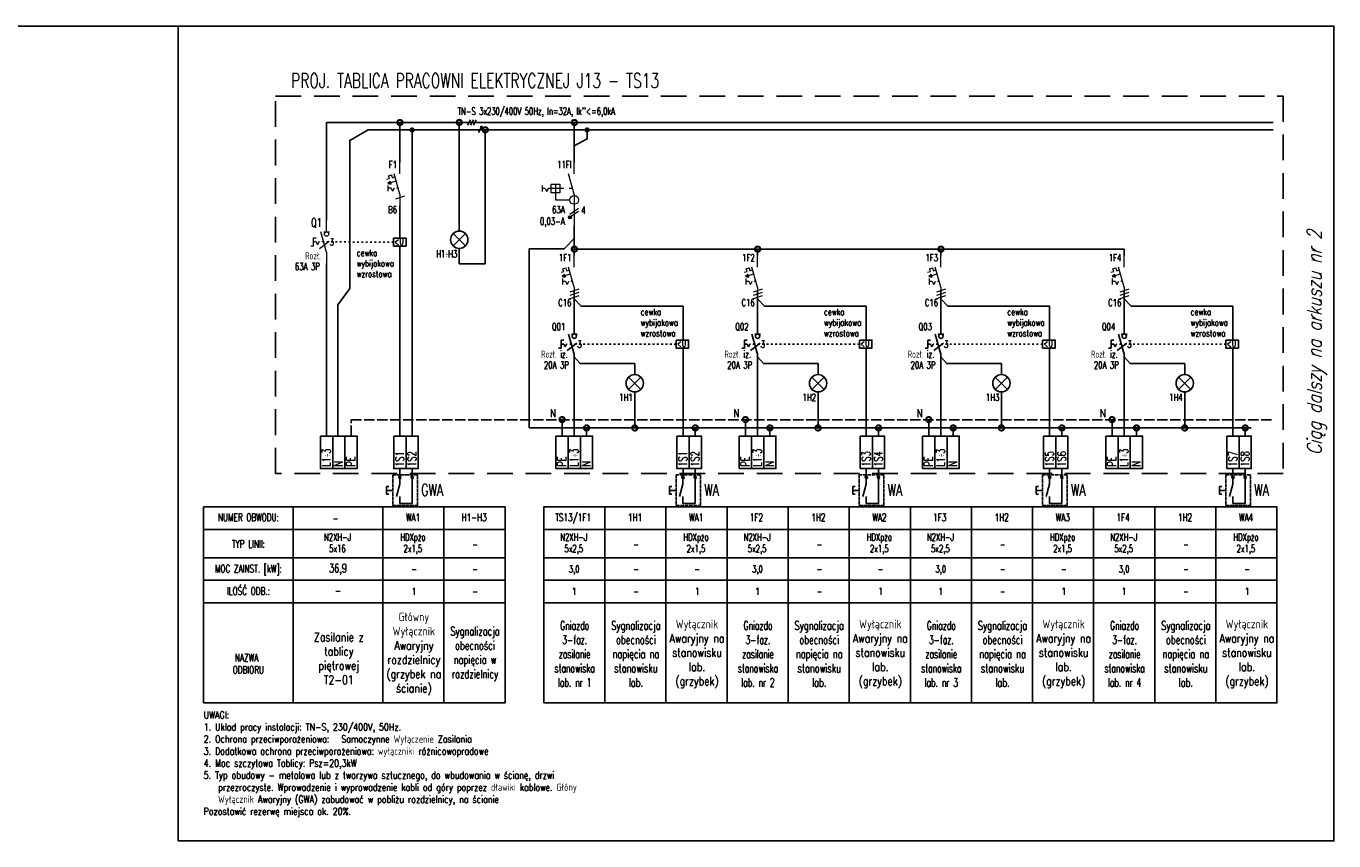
# Model space of a CAD drawing. Header units: millimetres. Extents: x -1290 to 1795, y -4192 to -1311.
# Tile 2 of 256: x -59 to 394, y -3829 to -3547. Entities that reach past the tile are written whole.
import ezdxf
from ezdxf.enums import TextEntityAlignment as Align

# ---------------------------------------------------------------- set-up
doc = ezdxf.new("R2010")
doc.units = ezdxf.units.MM
for name, pattern in [('ACAD_ISO02W100', [15, 12, -3]), ('ACAD_ISO03W100', [30, 12, -18]), ('DASHED', [19.05, 12.7, -6.35]), ('REDNIA', [0])]:
    doc.linetypes.add(name, pattern=pattern)
for name, color, linetype in [('$EL_wyłącznik_prądu', 10, 'Continuous'), ('A4_TABELKA', 255, 'Continuous'), ('L', 1, 'Continuous'), ('N', 3, 'Continuous'), ('PE', 9, 'Continuous'), ('SCHEMAT', 3, 'Continuous'), ('Symbole', 3, 'Continuous'), ('Tekst', 7, 'Continuous')]:
    doc.layers.add(name, color=color, linetype=linetype)
doc.layers.add('SCHEMAT_PROJ', color=1, linetype='Continuous', lineweight=9)
doc.styles.add('ROMANS', font='romans.shx', dxfattribs={"width": 0.8})

# ---------------------------------------------------------------- blocks, each defined once
blk = doc.blocks.new('ROZL3B')
for p, q in [((0, -4), (0, 0)), ((0, -11), (-2, -4)), ((-1, -4), (1, -4)), ((0, -11), (0, -15))]:
    blk.add_line(p, q)
at = {"color": 7}
for p, q in [((-4.53, -8.89), (-5.47, -8.89)), ((-4.53, -8.93), (-4.53, -6.08)), ((-4.53, -6.08), (-3.59, -6.08)), ((-3.61, -7.5), (-4.53, -7.5)), ((-3.61, -7.5), (-3.13, -8.47)), ((-2.64, -7.5), (-3.13, -8.47)), ((-2.41, -9.75), (0.92, -7.19))]:
    blk.add_line(p, q, dxfattribs=at)
at = {"color": 7, "linetype": 'ACAD_ISO03W100', "ltscale": 0.05}
blk.add_line((-1, -7.5), (-2.64, -7.5), dxfattribs=at)
blk.add_circle((0, -4.75), 0.75)
at = {"color": 7, "linetype": 'Continuous', "style": 'ROMANS', "width": 0.7}
blk.add_text('3', height=2.5, dxfattribs=at).set_placement((1.05, -8.74))
at = {"color": 3, "linetype": 'ACAD_ISO03W100', "style": 'ROMANS', "width": 0.7, "flags": 4}
for tag, p in [('NR_APARATU', (-10, 3)), ('TYP_APARATU1', (-10, -2.5)), ('TYP_APARATU2', (-10, -6))]:
    blk.add_attdef(tag, p, '', height=2.5, dxfattribs=at)
blk = doc.blocks.new('Żarówka')
at = {"layer": 'Symbole'}
for p, q in [((0, -2), (0, 0)), ((-2.12, -7.12), (2.12, -2.88)), ((-2.12, -2.88), (2.12, -7.12))]:
    blk.add_line(p, q, dxfattribs=at)
blk.add_circle((0, -5), 3, dxfattribs=at)
blk = doc.blocks.new('Kropka')
at = {"color": 0, "const_width": 0.919}
blk.add_lwpolyline([(0.01, -0.19, 0.198912), (0.14, -0.14, 0.198912), (0.2, -0.01, 0.198912), (0.14, 0.12, 0.198912), (0.01, 0.17, 0.198912), (-0.12, 0.12, 0.198912), (-0.17, -0.01, 0.198912), (-0.12, -0.14, 0.198912), (0.01, -0.19)], format="xyb", close=True, dxfattribs=at)
blk = doc.blocks.new('1rp2b')
h = blk.add_hatch(color=3)
edge = h.paths.add_edge_path()
edge.add_arc((-1.5, -19), 0.559, 0, 360)
for p, q in [((0, -4), (0, 0)), ((0, -11), (-2, -4)), ((0, -11), (0, -22))]:
    blk.add_line(p, q)
at = {"color": 3}
for p, q in [((-11.02, -10.04), (-11.02, -8.04)), ((-10.04, -9), (-11.02, -9)), ((-10.04, -9), (-9.52, -10.04)), ((-9, -9), (-9.52, -10.04)), ((-8, -9), (-9, -9)), ((-5, -9), (-8, -9)), ((-6.5, -7.5), (-6.5, -10.5)), ((-6.5, -10.5), (-6.5, -13)), ((-6.5, -13), (-1.5, -13)), ((1.5, -16), (-1.5, -18)), ((1.5, -17), (-1.5, -19))]:
    blk.add_line(p, q, dxfattribs=at)
at = {"color": 3, "linetype": 'ACAD_ISO03W100', "ltscale": 0.1}
blk.add_line((-0.57, -9), (-5, -9), dxfattribs=at)
at = {"color": 3}
blk.add_lwpolyline([(-5, -10.5), (-8, -10.5), (-8, -7.5), (-5, -7.5)], close=True, dxfattribs=at)
for centre, radius in [((0, -13), 1.5), ((-1.5, -19), 0.559)]:
    blk.add_circle(centre, radius, dxfattribs=at)
at = {"color": 3, "linetype": 'ACAD_ISO03W100', "style": 'ROMANS', "width": 0.7}
for tag, p in [('NR_APARATU', (-1, -2)), ('TYP_APARATU', (-1, -24.5)), ('PRĄD_APARATU', (-1, -28.5))]:
    blk.add_attdef(tag, text='', height=2.5, dxfattribs=at).set_placement(p, align=Align.RIGHT)
blk = doc.blocks.new('1INST')
blk.add_hatch(color=3).paths.add_polyline_path([(-4.17, -7.33), (-3.07, -7.53), (-3.35, -6.57)])
for p, q in [((0, -4), (0, 0)), ((0, -11), (-2, -4)), ((0, -11), (0, -15))]:
    blk.add_line(p, q)
at = {"color": 3}
for p, q in [((-3.91, -4.59), (-2.95, -4.31)), ((-2.95, -4.31), (-2.68, -5.28)), ((-4.6, -5.83), (-3.64, -5.55)), ((-1.29, -6.5), (-4.17, -7.33)), ((-4, -10), (-4, -8)), ((-3.02, -8.96), (-4, -8.96)), ((-3.64, -5.55), (-3.91, -4.59)), ((-3.02, -8.96), (-2.5, -10)), ((-2.68, -5.28), (-1.71, -5)), ((-1.98, -8.96), (-2.5, -10))]:
    blk.add_line(p, q, dxfattribs=at)
at = {"color": 3, "linetype": 'ACAD_ISO03W100', "ltscale": 0.05}
blk.add_line((-0.58, -8.96), (-1.98, -8.96), dxfattribs=at)
at = {"color": 3}
blk.add_lwpolyline([(-4.17, -7.33), (-3.07, -7.53), (-3.35, -6.57)], close=True, dxfattribs=at)
at = {"color": 3, "linetype": 'ACAD_ISO03W100', "style": 'ROMANS', "width": 0.7}
for tag, p in [('NR_APARATU', (-1, -2)), ('TYP_APARATU', (-1, -19)), ('PRĄD_APARATU', (-1, -24))]:
    blk.add_attdef(tag, text='', height=2.5, dxfattribs=at).set_placement(p, align=Align.RIGHT)
at = {"color": 3, "linetype": 'ACAD_ISO03W100', "style": 'ROMANS', "text_generation_flag": 4, "width": 0.5}
blk.add_attdef('LICZBA_FAZ', text='', height=2, rotation=270, dxfattribs=at).set_placement((0, -11.5), align=Align.MIDDLE_LEFT)
blk = doc.blocks.new('stykzwier')
for p, q in [((0, -4), (0, 0)), ((0, -11), (-2, -4)), ((0, -11), (0, -15))]:
    blk.add_line(p, q)
at = {"color": 3, "style": 'ROMANS', "width": 0.7}
for tag, p in [('NR_STYKU1', (1, -2)), ('NR_STYKU2', (1, -15))]:
    blk.add_attdef(tag, p, '', height=2, dxfattribs=at)
at = {"color": 3, "linetype": 'ACAD_ISO03W100', "style": 'ROMANS', "width": 0.7}
blk.add_attdef('NR_APARATU', text='', height=2.5, dxfattribs=at).set_placement((-7, -8), align=Align.RIGHT)
blk = doc.blocks.new('689o789o')
h = blk.add_hatch(color=256)
edge = h.paths.add_edge_path()
edge.add_arc((0.34, 0.66), 0.211, 0, 360)
blk.add_line((0.34, 0.66), (-0.34, -0.66))
blk.add_circle((0.34, 0.66), 0.211)

msp = doc.modelspace()

# ---------------------------------------------------------------- linework, layer by layer
at = {"layer": '$EL_wyłącznik_prądu'}
for p, q in [((74.56, -3703.43), (74.56, -3712.06)), ((172.56, -3703.43), (172.56, -3712.06)), ((236.01, -3703.43), (236.01, -3712.06)), ((299.46, -3703.43), (299.46, -3712.06)), ((362.91, -3703.43), (362.91, -3712.06)), ((70.33, -3712.06), (74.56, -3712.06)), ((168.33, -3712.06), (172.56, -3712.06)), ((231.78, -3712.06), (236.01, -3712.06)), ((295.23, -3712.06), (299.46, -3712.06)), ((358.68, -3712.06), (362.91, -3712.06))]:
    msp.add_line(p, q, dxfattribs=at)
for p, q in [((94.73, -3579.27), (93.77, -3581.13)), ((95.76, -3579.27), (94.79, -3581.13)), ((96.76, -3579.27), (95.8, -3581.13))]:
    msp.add_line(p, q)
at = {"color": 3}
for p, q in [((65.68, -3706.21), (65.68, -3708.91)), ((163.68, -3706.21), (163.68, -3708.91)), ((227.13, -3706.21), (227.13, -3708.91)), ((290.58, -3706.21), (290.58, -3708.91)), ((354.03, -3706.21), (354.03, -3708.91))]:
    msp.add_line(p, q, dxfattribs=at)
at = {"linetype": 'Continuous'}
for p, q in [((69.84, -3702.6), (70.8, -3703.52)), ((74.07, -3702.6), (75.03, -3703.52)), ((167.84, -3702.6), (168.8, -3703.52)), ((172.07, -3702.6), (173.03, -3703.52)), ((231.29, -3702.6), (232.25, -3703.52)), ((235.52, -3702.6), (236.48, -3703.52)), ((294.74, -3702.6), (295.7, -3703.52)), ((298.97, -3702.6), (299.93, -3703.52)), ((358.19, -3702.6), (359.15, -3703.52)), ((362.42, -3702.6), (363.38, -3703.52))]:
    msp.add_line(p, q, dxfattribs=at)
at = {"color": 3, "linetype": 'ACAD_ISO03W100', "ltscale": 0.2}
for p, q in [((65.68, -3707.56), (69.72, -3707.56)), ((163.68, -3707.56), (167.72, -3707.56)), ((227.13, -3707.56), (231.17, -3707.56)), ((290.58, -3707.56), (294.62, -3707.56)), ((354.03, -3707.56), (358.07, -3707.56))]:
    msp.add_line(p, q, dxfattribs=at)
at = {"color": 3}
for points in [[(65.68, -3706.21), (66.49, -3706.21)], [(163.68, -3706.21), (164.49, -3706.21)], [(227.13, -3706.21), (227.94, -3706.21)], [(290.58, -3706.21), (291.39, -3706.21)], [(354.03, -3706.21), (354.84, -3706.21)], [(65.68, -3708.91), (66.49, -3708.91)], [(163.68, -3708.91), (164.49, -3708.91)], [(227.13, -3708.91), (227.94, -3708.91)], [(290.58, -3708.91), (291.39, -3708.91)], [(354.03, -3708.91), (354.84, -3708.91)]]:
    msp.add_lwpolyline(points, dxfattribs=at)
at = {"linetype": 'Continuous'}
for centre in [(70.33, -3703.06), (74.56, -3703.06), (168.33, -3703.06), (172.56, -3703.06), (231.78, -3703.06), (236.01, -3703.06), (295.23, -3703.06), (299.46, -3703.06), (358.68, -3703.06), (362.91, -3703.06)]:
    msp.add_circle(centre, 0.371, dxfattribs=at)
at = {"layer": 'A4_TABELKA'}
for points in [[(42.84, -3688.75), (47.07, -3688.75), (47.07, -3700.03), (42.84, -3700.03)], [(47.07, -3688.75), (51.3, -3688.75), (51.3, -3700.03), (47.07, -3700.03)], [(51.3, -3688.75), (55.53, -3688.75), (55.53, -3700.03), (51.3, -3700.03)], [(68.22, -3688.75), (72.45, -3688.75), (72.45, -3700.03), (68.22, -3700.03)], [(72.45, -3688.75), (76.68, -3688.75), (76.68, -3700.03), (72.45, -3700.03)], [(124.35, -3688.75), (128.58, -3688.75), (128.58, -3700.03), (124.35, -3700.03)], [(128.58, -3688.75), (132.81, -3688.75), (132.81, -3700.03), (128.58, -3700.03)], [(132.81, -3688.75), (137.04, -3688.75), (137.04, -3700.03), (132.81, -3700.03)], [(166.22, -3688.75), (170.45, -3688.75), (170.45, -3700.03), (166.22, -3700.03)], [(170.45, -3688.75), (174.68, -3688.75), (174.68, -3700.03), (170.45, -3700.03)], [(187.8, -3688.75), (192.03, -3688.75), (192.03, -3700.03), (187.8, -3700.03)], [(192.03, -3688.75), (196.26, -3688.75), (196.26, -3700.03), (192.03, -3700.03)], [(196.26, -3688.75), (200.49, -3688.75), (200.49, -3700.03), (196.26, -3700.03)], [(229.67, -3688.75), (233.9, -3688.75), (233.9, -3700.03), (229.67, -3700.03)], [(233.9, -3688.75), (238.13, -3688.75), (238.13, -3700.03), (233.9, -3700.03)], [(251.25, -3688.75), (255.48, -3688.75), (255.48, -3700.03), (251.25, -3700.03)], [(255.48, -3688.75), (259.71, -3688.75), (259.71, -3700.03), (255.48, -3700.03)], [(259.71, -3688.75), (263.94, -3688.75), (263.94, -3700.03), (259.71, -3700.03)], [(293.12, -3688.75), (297.35, -3688.75), (297.35, -3700.03), (293.12, -3700.03)], [(297.35, -3688.75), (301.58, -3688.75), (301.58, -3700.03), (297.35, -3700.03)], [(314.7, -3688.75), (318.93, -3688.75), (318.93, -3700.03), (314.7, -3700.03)], [(318.93, -3688.75), (323.16, -3688.75), (323.16, -3700.03), (318.93, -3700.03)], [(323.16, -3688.75), (327.39, -3688.75), (327.39, -3700.03), (323.16, -3700.03)], [(356.57, -3688.75), (360.8, -3688.75), (360.8, -3700.03), (356.57, -3700.03)], [(360.8, -3688.75), (365.03, -3688.75), (365.03, -3700.03), (360.8, -3700.03)], [(2.38, -3721.06), (33.4, -3721.06), (33.4, -3713.3), (2.38, -3713.3)], [(33.4, -3721.06), (64.42, -3721.06), (64.42, -3713.3), (33.4, -3713.3)], [(64.42, -3721.06), (85.57, -3721.06), (85.57, -3713.3), (64.42, -3713.3)], [(85.57, -3721.06), (106.72, -3721.06), (106.72, -3713.3), (85.57, -3713.3)], [(120.12, -3721.06), (141.27, -3721.06), (141.27, -3713.3), (120.12, -3713.3)], [(141.27, -3721.06), (162.42, -3721.06), (162.42, -3713.3), (141.27, -3713.3)], [(162.42, -3721.06), (183.57, -3721.06), (183.57, -3713.3), (162.42, -3713.3)], [(183.57, -3721.06), (204.72, -3721.06), (204.72, -3713.3), (183.57, -3713.3)], [(204.72, -3721.06), (225.87, -3721.06), (225.87, -3713.3), (204.72, -3713.3)], [(225.87, -3721.06), (247.02, -3721.06), (247.02, -3713.3), (225.87, -3713.3)], [(247.02, -3721.06), (268.17, -3721.06), (268.17, -3713.3), (247.02, -3713.3)], [(268.17, -3721.06), (289.32, -3721.06), (289.32, -3713.3), (268.17, -3713.3)], [(289.32, -3721.06), (310.47, -3721.06), (310.47, -3713.3), (289.32, -3713.3)], [(310.47, -3721.06), (331.62, -3721.06), (331.62, -3713.3), (310.47, -3713.3)], [(331.62, -3721.06), (352.77, -3721.06), (352.77, -3713.3), (331.62, -3713.3)], [(352.77, -3721.06), (373.92, -3721.06), (373.92, -3713.3), (352.77, -3713.3)], [(2.38, -3730.93), (33.4, -3730.93), (33.4, -3721.06), (2.38, -3721.06)], [(33.4, -3730.93), (64.42, -3730.93), (64.42, -3721.06), (33.4, -3721.06)], [(64.42, -3730.93), (85.57, -3730.93), (85.57, -3721.06), (64.42, -3721.06)], [(85.57, -3730.93), (106.72, -3730.93), (106.72, -3721.06), (85.57, -3721.06)], [(120.12, -3730.93), (141.27, -3730.93), (141.27, -3721.06), (120.12, -3721.06)], [(141.27, -3730.93), (162.42, -3730.93), (162.42, -3721.06), (141.27, -3721.06)], [(162.42, -3730.93), (183.57, -3730.93), (183.57, -3721.06), (162.42, -3721.06)], [(183.57, -3730.93), (204.72, -3730.93), (204.72, -3721.06), (183.57, -3721.06)], [(204.72, -3730.93), (225.87, -3730.93), (225.87, -3721.06), (204.72, -3721.06)], [(225.87, -3730.93), (247.02, -3730.93), (247.02, -3721.06), (225.87, -3721.06)], [(247.02, -3730.93), (268.17, -3730.93), (268.17, -3721.06), (247.02, -3721.06)], [(268.17, -3730.93), (289.32, -3730.93), (289.32, -3721.06), (268.17, -3721.06)], [(289.32, -3730.93), (310.47, -3730.93), (310.47, -3721.06), (289.32, -3721.06)], [(310.47, -3730.93), (331.62, -3730.93), (331.62, -3721.06), (310.47, -3721.06)], [(331.62, -3730.93), (352.77, -3730.93), (352.77, -3721.06), (331.62, -3721.06)], [(352.77, -3730.93), (373.92, -3730.93), (373.92, -3721.06), (352.77, -3721.06)], [(2.38, -3738.68), (33.4, -3738.68), (33.4, -3730.93), (2.38, -3730.93)], [(33.4, -3738.68), (64.42, -3738.68), (64.42, -3730.93), (33.4, -3730.93)], [(64.42, -3738.68), (85.57, -3738.68), (85.57, -3730.93), (64.42, -3730.93)], [(85.57, -3738.68), (106.72, -3738.68), (106.72, -3730.93), (85.57, -3730.93)], [(120.12, -3738.68), (141.27, -3738.68), (141.27, -3730.93), (120.12, -3730.93)], [(141.27, -3738.68), (162.42, -3738.68), (162.42, -3730.93), (141.27, -3730.93)], [(162.42, -3738.68), (183.57, -3738.68), (183.57, -3730.93), (162.42, -3730.93)], [(183.57, -3738.68), (204.72, -3738.68), (204.72, -3730.93), (183.57, -3730.93)], [(204.72, -3738.68), (225.87, -3738.68), (225.87, -3730.93), (204.72, -3730.93)], [(225.87, -3738.68), (247.02, -3738.68), (247.02, -3730.93), (225.87, -3730.93)], [(247.02, -3738.68), (268.17, -3738.68), (268.17, -3730.93), (247.02, -3730.93)], [(268.17, -3738.68), (289.32, -3738.68), (289.32, -3730.93), (268.17, -3730.93)], [(289.32, -3738.68), (310.47, -3738.68), (310.47, -3730.93), (289.32, -3730.93)], [(310.47, -3738.68), (331.62, -3738.68), (331.62, -3730.93), (310.47, -3730.93)], [(331.62, -3738.68), (352.77, -3738.68), (352.77, -3730.93), (331.62, -3730.93)], [(352.77, -3738.68), (373.92, -3738.68), (373.92, -3730.93), (352.77, -3730.93)], [(2.38, -3746.44), (33.4, -3746.44), (33.4, -3738.68), (2.38, -3738.68)], [(33.4, -3746.44), (64.42, -3746.44), (64.42, -3738.68), (33.4, -3738.68)], [(64.42, -3746.44), (85.57, -3746.44), (85.57, -3738.68), (64.42, -3738.68)], [(85.57, -3746.44), (106.72, -3746.44), (106.72, -3738.68), (85.57, -3738.68)], [(120.12, -3746.44), (141.27, -3746.44), (141.27, -3738.68), (120.12, -3738.68)], [(141.27, -3746.44), (162.42, -3746.44), (162.42, -3738.68), (141.27, -3738.68)], [(162.42, -3746.44), (183.57, -3746.44), (183.57, -3738.68), (162.42, -3738.68)], [(183.57, -3746.44), (204.72, -3746.44), (204.72, -3738.68), (183.57, -3738.68)], [(204.72, -3746.44), (225.87, -3746.44), (225.87, -3738.68), (204.72, -3738.68)], [(225.87, -3746.44), (247.02, -3746.44), (247.02, -3738.68), (225.87, -3738.68)], [(247.02, -3746.44), (268.17, -3746.44), (268.17, -3738.68), (247.02, -3738.68)], [(268.17, -3746.44), (289.32, -3746.44), (289.32, -3738.68), (268.17, -3738.68)], [(289.32, -3746.44), (310.47, -3746.44), (310.47, -3738.68), (289.32, -3738.68)], [(310.47, -3746.44), (331.62, -3746.44), (331.62, -3738.68), (310.47, -3738.68)], [(331.62, -3746.44), (352.77, -3746.44), (352.77, -3738.68), (331.62, -3738.68)], [(352.77, -3746.44), (373.92, -3746.44), (373.92, -3738.68), (352.77, -3738.68)], [(2.38, -3781.14), (33.4, -3781.14), (33.4, -3746.44), (2.38, -3746.44)], [(33.4, -3781.14), (64.42, -3781.14), (64.42, -3746.44), (33.4, -3746.44)], [(64.42, -3781.14), (85.57, -3781.14), (85.57, -3746.44), (64.42, -3746.44)], [(85.57, -3781.14), (106.72, -3781.14), (106.72, -3746.44), (85.57, -3746.44)], [(120.12, -3781.14), (141.27, -3781.14), (141.27, -3746.44), (120.12, -3746.44)], [(141.27, -3781.14), (162.42, -3781.14), (162.42, -3746.44), (141.27, -3746.44)], [(162.42, -3781.14), (183.57, -3781.14), (183.57, -3746.44), (162.42, -3746.44)], [(183.57, -3781.14), (204.72, -3781.14), (204.72, -3746.44), (183.57, -3746.44)], [(204.72, -3781.14), (225.87, -3781.14), (225.87, -3746.44), (204.72, -3746.44)], [(225.87, -3781.14), (247.02, -3781.14), (247.02, -3746.44), (225.87, -3746.44)], [(247.02, -3781.14), (268.17, -3781.14), (268.17, -3746.44), (247.02, -3746.44)], [(268.17, -3781.14), (289.32, -3781.14), (289.32, -3746.44), (268.17, -3746.44)], [(289.32, -3781.14), (310.47, -3781.14), (310.47, -3746.44), (289.32, -3746.44)], [(310.47, -3781.14), (331.62, -3781.14), (331.62, -3746.44), (310.47, -3746.44)], [(331.62, -3781.14), (352.77, -3781.14), (352.77, -3746.44), (331.62, -3746.44)], [(352.77, -3781.14), (373.92, -3781.14), (373.92, -3746.44), (352.77, -3746.44)]]:
    msp.add_lwpolyline(points, close=True, dxfattribs=at)
at = {"layer": 'Defpoints', "color": 2, "linetype": 'REDNIA'}
msp.add_lwpolyline([(-6.39, -3546.87), (-1290.35, -3546.87)], dxfattribs=at)
at = {"layer": 'Defpoints', "color": 6, "linetype": 'REDNIA'}
msp.add_lwpolyline([(-6.39, -3546.87), (393.61, -3546.87), (393.61, -3828.87), (-6.39, -3828.87)], close=True, dxfattribs=at)
at = {"layer": 'L'}
for p, q in [((44.96, -3580.2), (372.65, -3580.2)), ((90.9, -3580.2), (90.9, -3615.8)), ((321.05, -3624.04), (130.7, -3624.04)), ((130.7, -3624.04), (130.7, -3624.12)), ((194.15, -3624.04), (194.15, -3624.12)), ((257.6, -3624.04), (257.6, -3624.12))]:
    msp.add_line(p, q, dxfattribs=at)
at = {"layer": 'L', "color": 255, "linetype": 'DASHED', "ltscale": 0.7}
msp.add_lwpolyline([(27.31, -3571.06), (376.08, -3571.06), (376.08, -3701.73), (27.31, -3701.73)], close=True, dxfattribs=at)
at = {"layer": 'L'}
for points in [[(44.96, -3614.08), (44.96, -3580.2)], [(70.33, -3580.2), (70.33, -3594.04)], [(130.7, -3580.2), (130.7, -3594.04)], [(70.33, -3609.04), (70.33, -3620.22)], [(130.7, -3616.04), (130.7, -3626.24)], [(70.33, -3622.97), (70.33, -3688.75)], [(194.15, -3626.24), (194.15, -3624.04)], [(257.6, -3626.24), (257.6, -3624.04)], [(321.05, -3626.24), (321.05, -3624.04)], [(44.96, -3688.75), (44.96, -3629.08)], [(130.7, -3638.46), (130.7, -3649.43)], [(194.15, -3638.46), (194.15, -3649.43)], [(257.6, -3638.46), (257.6, -3649.43)], [(321.05, -3638.46), (321.05, -3649.43)], [(130.7, -3641.24), (133.13, -3643.84), (168.33, -3643.84), (168.33, -3655.55)], [(194.15, -3641.24), (196.58, -3643.84), (231.78, -3643.84), (231.78, -3655.55)], [(257.6, -3641.24), (260.03, -3643.84), (295.23, -3643.84), (295.23, -3655.55)], [(321.05, -3641.24), (323.48, -3643.84), (358.68, -3643.84), (358.68, -3655.55)], [(130.7, -3661.36), (132.7, -3663.65), (151.63, -3663.65), (151.63, -3665.48)], [(168.33, -3658.31), (168.33, -3688.75)], [(194.15, -3661.36), (196.15, -3663.65), (215.08, -3663.65), (215.08, -3665.48)], [(231.78, -3658.31), (231.78, -3688.75)], [(257.6, -3661.36), (259.6, -3663.65), (278.53, -3663.65), (278.53, -3665.48)], [(295.23, -3658.31), (295.23, -3688.75)], [(321.05, -3661.36), (323.05, -3663.65), (341.98, -3663.65), (341.98, -3665.48)], [(358.68, -3658.31), (358.68, -3688.75)], [(130.7, -3664.43), (130.7, -3688.75)], [(194.15, -3664.43), (194.15, -3688.75)], [(257.6, -3664.43), (257.6, -3688.75)], [(321.05, -3664.43), (321.05, -3688.75)], [(70.33, -3703.06), (70.33, -3700.03)], [(74.56, -3703.06), (74.56, -3700.03)], [(168.33, -3703.06), (168.33, -3700.03)], [(172.56, -3703.06), (172.56, -3700.03)], [(231.78, -3703.06), (231.78, -3700.03)], [(236.01, -3703.06), (236.01, -3700.03)], [(295.23, -3703.06), (295.23, -3700.03)], [(299.46, -3703.06), (299.46, -3700.03)], [(358.68, -3703.06), (358.68, -3700.03)], [(362.91, -3703.06), (362.91, -3700.03)]]:
    msp.add_lwpolyline(points, dxfattribs=at)
at = {"layer": 'N'}
for p, q in [((74.56, -3688.75), (74.56, -3582.79)), ((134.93, -3688.75), (134.93, -3685.93)), ((172.56, -3688.75), (172.56, -3685.93)), ((198.38, -3688.75), (198.38, -3685.93)), ((236.01, -3688.75), (236.01, -3685.93)), ((261.83, -3688.75), (261.83, -3685.93)), ((299.46, -3688.75), (299.46, -3685.93)), ((325.28, -3688.75), (325.28, -3685.93)), ((362.91, -3688.75), (362.91, -3685.93))]:
    msp.add_line(p, q, dxfattribs=at)
for points in [[(48.91, -3688.75), (48.91, -3643.3), (52.98, -3637.68), (52.98, -3586.4), (59.4, -3582.79)], [(59.4, -3582.79), (372.65, -3582.79)], [(99.9, -3582.79), (99.9, -3629.13), (90.9, -3629.13), (90.9, -3623.8)], [(130.7, -3588.29), (135.12, -3585.89), (135.12, -3582.79)], [(151.63, -3673.48), (151.63, -3685.93)], [(215.08, -3673.48), (215.08, -3685.93)], [(278.53, -3673.48), (278.53, -3685.93)], [(341.98, -3673.48), (341.98, -3685.93)], [(115.1, -3685.93), (365.02, -3685.93)]]:
    msp.add_lwpolyline(points, dxfattribs=at)
at = {"layer": 'PE', "linetype": 'ACAD_ISO02W100', "ltscale": 3}
for p, q in [((126.47, -3683.01), (126.47, -3688.66)), ((189.92, -3683.01), (189.92, -3688.66)), ((253.37, -3683.01), (253.37, -3688.66)), ((316.82, -3683.01), (316.82, -3688.66))]:
    msp.add_line(p, q, dxfattribs=at)
at = {"layer": 'PE', "linetype": 'ACAD_ISO02W100', "ltscale": 0.3}
msp.add_lwpolyline([(53.42, -3688.75), (53.42, -3683.11), (372.33, -3683.11)], dxfattribs=at)
at = {"layer": 'SCHEMAT', "color": 7, "linetype": 'ACAD_ISO03W100', "ltscale": 0.05}
for p, q in [((68.17, -3621.59), (43.85, -3621.58)), ((165.92, -3656.93), (129.59, -3656.93)), ((229.37, -3656.93), (193.04, -3656.93)), ((292.82, -3656.93), (256.49, -3656.93)), ((356.27, -3656.93), (319.94, -3656.93))]:
    msp.add_line(p, q, dxfattribs=at)
at = {"layer": 'SCHEMAT', "color": 0}
for points in [[(68.17, -3620.22), (72.5, -3620.22), (72.5, -3622.97), (68.17, -3622.97)], [(165.92, -3655.55), (170.25, -3655.55), (170.25, -3658.31), (165.92, -3658.31)], [(229.37, -3655.55), (233.7, -3655.55), (233.7, -3658.31), (229.37, -3658.31)], [(292.82, -3655.55), (297.15, -3655.55), (297.15, -3658.31), (292.82, -3658.31)], [(356.27, -3655.55), (360.6, -3655.55), (360.6, -3658.31), (356.27, -3658.31)]]:
    msp.add_lwpolyline(points, close=True, dxfattribs=at)
at = {"layer": 'SCHEMAT', "color": 3}
msp.add_lwpolyline([(115.1, -3685.93), (115.1, -3623.95), (127.17, -3623.95), (130.7, -3620.42)], dxfattribs=at)
at = {"layer": 'SCHEMAT', "color": 7, "linetype": 'ACAD_ISO02W100', "ltscale": 0.1}
for points in [[(67.91, -3712.74), (76.41, -3712.74), (76.41, -3702.2), (67.91, -3702.2)], [(165.91, -3712.74), (174.41, -3712.74), (174.41, -3702.2), (165.91, -3702.2)], [(229.36, -3712.74), (237.86, -3712.74), (237.86, -3702.2), (229.36, -3702.2)], [(292.81, -3712.74), (301.31, -3712.74), (301.31, -3702.2), (292.81, -3702.2)], [(356.26, -3712.74), (364.76, -3712.74), (364.76, -3702.2), (356.26, -3702.2)]]:
    msp.add_lwpolyline(points, close=True, dxfattribs=at)

# ---------------------------------------------------------------- block references
at = {"layer": '$EL_wyłącznik_prądu', "xscale": -0.6000000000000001, "yscale": 0.6000000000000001, "zscale": 0.6000000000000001, "rotation": 180}
for p in [(70.32, -3712.06), (168.32, -3712.06), (231.77, -3712.06), (295.22, -3712.06), (358.67, -3712.06)]:
    msp.add_blockref('stykzwier', p, dxfattribs=at)
at = {"xscale": 1.41, "yscale": 1.41, "zscale": 1.41}
msp.add_blockref('689o789o', (98.07, -3582.79), dxfattribs=at)
at = {"layer": 'L', "xscale": 1.973999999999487, "yscale": 1.973999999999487, "zscale": 1.973999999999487}
for p in [(70.33, -3580.2), (90.87, -3580.18), (130.7, -3580.2), (130.7, -3624.04), (194.15, -3624.04), (257.6, -3624.04)]:
    msp.add_blockref('Kropka', p, dxfattribs=at)
at = {"layer": 'L'}
ref = msp.add_blockref('ROZL3B', (130.7, -3649.43), dxfattribs=at)
ref.add_attrib('NR_APARATU', 'Q01', (122.94, -3652.15), dxfattribs={"layer": '0', "color": 3, "linetype": 'ACAD_ISO03W100', "height": 2.5, "style": 'ROMANS', "width": 0.7, "flags": 4})
ref.add_attrib('TYP_APARATU1', 'Rozł. iz.', (119.22, -3661.67), dxfattribs={"layer": '0', "color": 3, "linetype": 'ACAD_ISO03W100', "height": 2.5, "style": 'ROMANS', "width": 0.7, "flags": 4})
ref.add_attrib('TYP_APARATU2', '20A 3P', (120.19, -3665.43), dxfattribs={"layer": '0', "color": 3, "linetype": 'ACAD_ISO03W100', "height": 2.5, "style": 'ROMANS', "width": 0.7, "flags": 4})
ref = msp.add_blockref('ROZL3B', (194.15, -3649.43), dxfattribs=at)
ref.add_attrib('NR_APARATU', 'Q02', (186.39, -3652.15), dxfattribs={"layer": '0', "color": 3, "linetype": 'ACAD_ISO03W100', "height": 2.5, "style": 'ROMANS', "width": 0.7, "flags": 4})
ref.add_attrib('TYP_APARATU1', 'Rozł. iz.', (182.67, -3661.67), dxfattribs={"layer": '0', "color": 3, "linetype": 'ACAD_ISO03W100', "height": 2.5, "style": 'ROMANS', "width": 0.7, "flags": 4})
ref.add_attrib('TYP_APARATU2', '20A 3P', (183.64, -3665.43), dxfattribs={"layer": '0', "color": 3, "linetype": 'ACAD_ISO03W100', "height": 2.5, "style": 'ROMANS', "width": 0.7, "flags": 4})
ref = msp.add_blockref('ROZL3B', (257.6, -3649.43), dxfattribs=at)
ref.add_attrib('NR_APARATU', 'Q03', (249.84, -3652.15), dxfattribs={"layer": '0', "color": 3, "linetype": 'ACAD_ISO03W100', "height": 2.5, "style": 'ROMANS', "width": 0.7, "flags": 4})
ref.add_attrib('TYP_APARATU1', 'Rozł. iz.', (246.12, -3661.67), dxfattribs={"layer": '0', "color": 3, "linetype": 'ACAD_ISO03W100', "height": 2.5, "style": 'ROMANS', "width": 0.7, "flags": 4})
ref.add_attrib('TYP_APARATU2', '20A 3P', (247.09, -3665.43), dxfattribs={"layer": '0', "color": 3, "linetype": 'ACAD_ISO03W100', "height": 2.5, "style": 'ROMANS', "width": 0.7, "flags": 4})
ref = msp.add_blockref('ROZL3B', (321.05, -3649.43), dxfattribs=at)
ref.add_attrib('NR_APARATU', 'Q04', (313.29, -3652.15), dxfattribs={"layer": '0', "color": 3, "linetype": 'ACAD_ISO03W100', "height": 2.5, "style": 'ROMANS', "width": 0.7, "flags": 4})
ref.add_attrib('TYP_APARATU1', 'Rozł. iz.', (309.57, -3661.67), dxfattribs={"layer": '0', "color": 3, "linetype": 'ACAD_ISO03W100', "height": 2.5, "style": 'ROMANS', "width": 0.7, "flags": 4})
ref.add_attrib('TYP_APARATU2', '20A 3P', (310.54, -3665.43), dxfattribs={"layer": '0', "color": 3, "linetype": 'ACAD_ISO03W100', "height": 2.5, "style": 'ROMANS', "width": 0.7, "flags": 4})
at = {"layer": 'N'}
for p, xscale, yscale, zscale in [((74.56, -3582.79), 1.399999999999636, 1.399999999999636, 1.399999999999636), ((99.87, -3582.75), 1.973999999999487, 1.973999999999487, 1.973999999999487), ((135.12, -3582.79), 1.399999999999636, 1.399999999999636, 1.399999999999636), ((134.93, -3685.93), 1.973999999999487, 1.973999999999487, 1.973999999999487), ((151.61, -3685.93), 1.973999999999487, 1.973999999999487, 1.973999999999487), ((172.56, -3685.93), 1.973999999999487, 1.973999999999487, 1.973999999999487), ((198.38, -3685.93), 1.973999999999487, 1.973999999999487, 1.973999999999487), ((215.06, -3685.93), 1.973999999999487, 1.973999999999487, 1.973999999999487), ((236.01, -3685.93), 1.973999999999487, 1.973999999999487, 1.973999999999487), ((261.83, -3685.93), 1.973999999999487, 1.973999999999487, 1.973999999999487), ((278.51, -3685.93), 1.973999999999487, 1.973999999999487, 1.973999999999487), ((299.46, -3685.93), 1.973999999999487, 1.973999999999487, 1.973999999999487), ((325.28, -3685.93), 1.973999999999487, 1.973999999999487, 1.973999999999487), ((341.96, -3685.93), 1.973999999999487, 1.973999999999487, 1.973999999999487), ((362.91, -3685.93), 1.973999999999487, 1.973999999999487, 1.973999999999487)]:
    msp.add_blockref('Kropka', p, dxfattribs=dict(at, xscale=xscale, yscale=yscale, zscale=zscale))
at = {"layer": 'PE', "xscale": 1.973999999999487, "yscale": 1.973999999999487, "zscale": 1.973999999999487}
for p in [(126.47, -3683.04), (189.92, -3683.04), (253.37, -3683.04), (316.82, -3683.04)]:
    msp.add_blockref('Kropka', p, dxfattribs=at)
at = {"layer": 'SCHEMAT_PROJ', "linetype": 'Continuous'}
ref = msp.add_blockref('1INST', (70.33, -3594.04), dxfattribs=at)
ref.add_attrib('NR_APARATU', 'F1', dxfattribs={"layer": '0', "color": 3, "linetype": 'ACAD_ISO03W100', "height": 2.5, "style": 'ROMANS', "width": 0.7}).set_placement((69.33, -3596.04), align=Align.RIGHT)
ref.add_attrib('PRĄD_APARATU', 'B6', dxfattribs={"layer": '0', "color": 3, "linetype": 'ACAD_ISO03W100', "height": 2.5, "style": 'ROMANS', "width": 0.7}).set_placement((69.33, -3611.65), align=Align.RIGHT)
ref.add_attrib('LICZBA_FAZ', '/', dxfattribs={"layer": '0', "color": 3, "linetype": 'ACAD_ISO03W100', "height": 2, "rotation": 270, "style": 'ROMANS', "text_generation_flag": 4, "width": 0.5}).set_placement((70.33, -3605.54), align=Align.MIDDLE_LEFT)
at = {"layer": 'SCHEMAT_PROJ'}
ref = msp.add_blockref('1rp2b', (130.7, -3594.04), dxfattribs=at)
ref.add_attrib('NR_APARATU', '11FI', dxfattribs={"layer": '0', "color": 3, "linetype": 'ACAD_ISO03W100', "height": 2.5, "style": 'ROMANS', "width": 0.7}).set_placement((129.7, -3596.04), align=Align.RIGHT)
ref.add_attrib('TYP_APARATU', '63A', dxfattribs={"layer": '0', "color": 3, "linetype": 'ACAD_ISO03W100', "height": 2.5, "style": 'ROMANS', "width": 0.7}).set_placement((127.37, -3611.64), align=Align.RIGHT)
ref.add_attrib('PRĄD_APARATU', '0,03-A', dxfattribs={"layer": '0', "color": 3, "linetype": 'ACAD_ISO03W100', "height": 2.5, "style": 'ROMANS', "width": 0.7}).set_placement((127.37, -3615.64), align=Align.RIGHT)
ref.add_attrib('LICZBA_BIEGUNÓW', '4', (133.12, -3611.81), dxfattribs={"layer": '0', "color": 3, "linetype": 'ACAD_ISO03W100', "height": 2.5, "style": 'ROMANS', "width": 0.7})
ref = msp.add_blockref('ROZL3B', (44.96, -3614.08), dxfattribs=at)
ref.add_attrib('NR_APARATU', 'Q1', (39.57, -3616.37), dxfattribs={"layer": '0', "color": 3, "linetype": 'ACAD_ISO03W100', "height": 3, "style": 'ROMANS', "width": 0.7, "flags": 4})
ref.add_attrib('TYP_APARATU1', 'Rozł.', (37.55, -3627.6), dxfattribs={"layer": '0', "color": 3, "linetype": 'ACAD_ISO03W100', "height": 2.5, "style": 'ROMANS', "width": 0.7, "flags": 4})
ref.add_attrib('TYP_APARATU2', '63A 3P', (33.99, -3631.3), dxfattribs={"layer": '0', "color": 3, "linetype": 'ACAD_ISO03W100', "height": 2.5, "style": 'ROMANS', "width": 0.7, "flags": 4})
at = {"layer": 'SCHEMAT_PROJ', "linetype": 'Continuous'}
ref = msp.add_blockref('1INST', (130.7, -3626.24), dxfattribs=at)
ref.add_attrib('NR_APARATU', '1F1', dxfattribs={"layer": '0', "color": 3, "linetype": 'ACAD_ISO03W100', "height": 2.5, "style": 'ROMANS', "width": 0.7}).set_placement((129.7, -3628.24), align=Align.RIGHT)
ref.add_attrib('PRĄD_APARATU', 'C16', dxfattribs={"layer": '0', "color": 3, "linetype": 'ACAD_ISO03W100', "height": 2.5, "style": 'ROMANS', "width": 0.7}).set_placement((129.7, -3643.85), align=Align.RIGHT)
ref.add_attrib('LICZBA_FAZ', '///', dxfattribs={"layer": '0', "color": 3, "linetype": 'ACAD_ISO03W100', "height": 2, "rotation": 270, "style": 'ROMANS', "text_generation_flag": 4, "width": 0.5}).set_placement((130.7, -3637.74), align=Align.MIDDLE_LEFT)
ref = msp.add_blockref('1INST', (194.15, -3626.24), dxfattribs=at)
ref.add_attrib('NR_APARATU', '1F2', dxfattribs={"layer": '0', "color": 3, "linetype": 'ACAD_ISO03W100', "height": 2.5, "style": 'ROMANS', "width": 0.7}).set_placement((193.15, -3628.24), align=Align.RIGHT)
ref.add_attrib('PRĄD_APARATU', 'C16', dxfattribs={"layer": '0', "color": 3, "linetype": 'ACAD_ISO03W100', "height": 2.5, "style": 'ROMANS', "width": 0.7}).set_placement((193.15, -3643.85), align=Align.RIGHT)
ref.add_attrib('LICZBA_FAZ', '///', dxfattribs={"layer": '0', "color": 3, "linetype": 'ACAD_ISO03W100', "height": 2, "rotation": 270, "style": 'ROMANS', "text_generation_flag": 4, "width": 0.5}).set_placement((194.15, -3637.74), align=Align.MIDDLE_LEFT)
ref = msp.add_blockref('1INST', (257.6, -3626.24), dxfattribs=at)
ref.add_attrib('NR_APARATU', '1F3', dxfattribs={"layer": '0', "color": 3, "linetype": 'ACAD_ISO03W100', "height": 2.5, "style": 'ROMANS', "width": 0.7}).set_placement((256.6, -3628.24), align=Align.RIGHT)
ref.add_attrib('PRĄD_APARATU', 'C16', dxfattribs={"layer": '0', "color": 3, "linetype": 'ACAD_ISO03W100', "height": 2.5, "style": 'ROMANS', "width": 0.7}).set_placement((256.6, -3643.85), align=Align.RIGHT)
ref.add_attrib('LICZBA_FAZ', '///', dxfattribs={"layer": '0', "color": 3, "linetype": 'ACAD_ISO03W100', "height": 2, "rotation": 270, "style": 'ROMANS', "text_generation_flag": 4, "width": 0.5}).set_placement((257.6, -3637.74), align=Align.MIDDLE_LEFT)
ref = msp.add_blockref('1INST', (321.05, -3626.24), dxfattribs=at)
ref.add_attrib('NR_APARATU', '1F4', dxfattribs={"layer": '0', "color": 3, "linetype": 'ACAD_ISO03W100', "height": 2.5, "style": 'ROMANS', "width": 0.7}).set_placement((320.05, -3628.24), align=Align.RIGHT)
ref.add_attrib('PRĄD_APARATU', 'C16', dxfattribs={"layer": '0', "color": 3, "linetype": 'ACAD_ISO03W100', "height": 2.5, "style": 'ROMANS', "width": 0.7}).set_placement((320.05, -3643.85), align=Align.RIGHT)
ref.add_attrib('LICZBA_FAZ', '///', dxfattribs={"layer": '0', "color": 3, "linetype": 'ACAD_ISO03W100', "height": 2, "rotation": 270, "style": 'ROMANS', "text_generation_flag": 4, "width": 0.5}).set_placement((321.05, -3637.74), align=Align.MIDDLE_LEFT)
at = {"layer": 'Symbole'}
for p in [(90.9, -3615.8), (151.63, -3665.48), (215.08, -3665.48), (278.53, -3665.48), (341.98, -3665.48)]:
    msp.add_blockref('Żarówka', p, dxfattribs=at)

# ---------------------------------------------------------------- texts
at = {"layer": 'A4_TABELKA', "style": 'ROMANS', "width": 0.7}
for s, height, p in [("TN-S 3x230/400V 50Hz, In=32A, Ik''<=6,0kA", 2.4675, (117.55, -3577.53)), ('<U', 2, (70.08, -3622.52)), ('<U', 2, (167.83, -3657.86)), ('<U', 2, (231.28, -3657.86)), ('<U', 2, (294.73, -3657.86)), ('<U', 2, (358.18, -3657.86)), ('NUMER OBWODU:', 2.6437, (17.89, -3718.24)), ('WA1', 2.644, (74.87, -3718.24)), ('H1-H3', 2.644, (96.02, -3718.24)), ('TS13/1F1', 2.644, (130.27, -3718.24)), ('1H1', 2.644, (151.72, -3718.24)), ('WA1', 2.644, (172.87, -3718.24)), ('1F2', 2.644, (193.72, -3718.24)), ('1H2', 2.644, (215.17, -3718.24)), ('WA2', 2.644, (236.32, -3718.24)), ('1F3', 2.644, (257.17, -3718.24)), ('1H2', 2.644, (278.62, -3718.24)), ('WA3', 2.644, (299.77, -3718.24)), ('1F4', 2.644, (320.62, -3718.24)), ('1H2', 2.644, (342.07, -3718.24)), ('WA4', 2.644, (363.22, -3718.24)), ('-', 2.64, (48.04, -3718.52)), ('TYP LINII:', 2.644, (17.89, -3727.4)), ('N2XH-J', 2.467, (48.75, -3724.97)), ('HDXpżo', 2.467, (74.84, -3724.97)), ('N2XH-J', 2.467, (130.54, -3724.97)), ('HDXpżo', 2.467, (172.84, -3724.97)), ('N2XH-J', 2.467, (193.99, -3724.97)), ('HDXpżo', 2.467, (236.29, -3724.97)), ('N2XH-J', 2.467, (257.44, -3724.97)), ('HDXpżo', 2.467, (299.74, -3724.97)), ('N2XH-J', 2.467, (320.89, -3724.97)), ('HDXpżo', 2.467, (363.19, -3724.97)), ('5x16', 2.467, (48.72, -3728.92)), ('2x1,5', 2.467, (74.81, -3728.92)), ('-', 2.47, (96.4, -3727.42)), ('5x2,5', 2.467, (130.51, -3728.92)), ('-', 2.47, (152.1, -3727.42)), ('2x1,5', 2.467, (172.81, -3728.92)), ('5x2,5', 2.467, (193.96, -3728.92)), ('-', 2.47, (215.55, -3727.42)), ('2x1,5', 2.467, (236.26, -3728.92)), ('5x2,5', 2.467, (257.41, -3728.92)), ('-', 2.47, (279, -3727.42)), ('2x1,5', 2.467, (299.71, -3728.92)), ('5x2,5', 2.467, (320.86, -3728.92)), ('-', 2.47, (342.45, -3727.42)), ('2x1,5', 2.467, (363.16, -3728.92)), ('MOC ZAINST. [kW]:', 2.6437, (17.89, -3735.97)), ('36,9', 2.961, (48.91, -3735.97)), ('3,0', 2.467, (130.65, -3735.98)), ('3,0', 2.467, (194.1, -3735.98)), ('3,0', 2.467, (257.55, -3735.98)), ('3,0', 2.467, (321, -3735.98)), ('-', 2.47, (75.25, -3735.98)), ('-', 2.47, (96.4, -3735.98)), ('-', 2.47, (152.1, -3735.98)), ('-', 2.47, (173.25, -3735.98)), ('-', 2.47, (215.55, -3735.98)), ('-', 2.47, (236.7, -3735.98)), ('-', 2.47, (279, -3735.98)), ('-', 2.47, (300.15, -3735.98)), ('-', 2.47, (342.45, -3735.98)), ('-', 2.47, (363.6, -3735.98)), ('ILOŚĆ ODB.:', 2.6437, (17.89, -3743.72)), ('-', 2.96, (48.91, -3743.72)), ('1', 2.47, (75.25, -3743.74)), ('-', 2.47, (96.4, -3743.74)), ('1', 2.47, (130.65, -3743.74)), ('-', 2.47, (152.1, -3743.74)), ('1', 2.47, (173.25, -3743.74)), ('1', 2.47, (194.1, -3743.74)), ('-', 2.47, (215.55, -3743.74)), ('1', 2.47, (236.7, -3743.74)), ('1', 2.47, (257.55, -3743.74)), ('-', 2.47, (279, -3743.74)), ('1', 2.47, (300.15, -3743.74)), ('1', 2.47, (321, -3743.74)), ('-', 2.47, (342.45, -3743.74)), ('1', 2.47, (363.6, -3743.74)), ('NAZWA ', 2.644, (17.89, -3766.77)), ('ODBIORU', 2.644, (17.89, -3771))]:
    msp.add_text(s, height=height, dxfattribs=at).set_placement(p, align=Align.CENTER)
for s, height, p in [('L1÷3', 2.961, (46.37, -3699.33)), ('L1÷3', 2.961, (132.11, -3699.33)), ('L1÷3', 2.961, (195.56, -3699.33)), ('L1÷3', 2.961, (259.01, -3699.33)), ('L1÷3', 2.961, (322.46, -3699.33)), ('N', 2.96, (50.6, -3699.33)), ('PE', 2.961, (54.83, -3699.33)), ('1S1', 2.961, (71.74, -3699.33)), ('1S2', 2.961, (75.97, -3699.33)), ('PE', 2.961, (127.88, -3699.33)), ('N', 2.96, (136.34, -3699.33)), ('1S1', 2.961, (169.74, -3699.33)), ('1S2', 2.961, (173.97, -3699.33)), ('PE', 2.961, (191.33, -3699.33)), ('N', 2.96, (199.79, -3699.33)), ('1S3', 2.961, (233.19, -3699.33)), ('1S4', 2.961, (237.42, -3699.33)), ('PE', 2.961, (254.78, -3699.33)), ('N', 2.96, (263.24, -3699.33)), ('1S5', 2.961, (296.64, -3699.33)), ('1S6', 2.961, (300.87, -3699.33)), ('PE', 2.961, (318.23, -3699.33)), ('N', 2.96, (326.69, -3699.33)), ('1S7', 2.961, (360.09, -3699.33)), ('1S8', 2.961, (364.32, -3699.33))]:
    msp.add_text(s, height=height, rotation=90, dxfattribs=at).set_placement(p)
at = {"layer": 'A4_TABELKA', "char_height": 2.961, "attachment_point": 5, "style": 'ROMANS'}
for s, insert, width in [('Główny Wyłącznik Awaryjny rozdzielnicy (grzybek na ścianie)', (75.17, -3764.19), 24.0038), ('Wyłącznik Awaryjny na stanowisku lab. (grzybek)', (173.17, -3764.19), 24.0038), ('Wyłącznik Awaryjny na stanowisku lab. (grzybek)', (236.62, -3764.19), 24.0038), ('Wyłącznik Awaryjny na stanowisku lab. (grzybek)', (300.07, -3764.19), 24.0038), ('Wyłącznik Awaryjny na stanowisku lab. (grzybek)', (363.52, -3764.19), 24.0038), ('Zasilanie z tablicy piętrowej T2-01 ', (49.18, -3765.74), 24.0038), ('{\\W0.7;Sygnalizacja\\Pobecności\\Pnapięcia w rozdzielnicy}', (96.32, -3764.19), 24.0038), ('{\\W0.65;Gniazdo 3-faz. zasilanie stanowiska lab. nr 1}', (130.83, -3764.19), 18.6159), ('{\\W0.7;Sygnalizacja\\Pobecności\\Pnapięcia na stanowisku lab.}', (152.02, -3764.19), 21.4761), ('{\\W0.65;Gniazdo 3-faz. zasilanie stanowiska lab. nr 2}', (194.28, -3764.19), 18.6159), ('{\\W0.7;Sygnalizacja\\Pobecności\\Pnapięcia na stanowisku lab.}', (215.47, -3764.19), 21.4761), ('{\\W0.65;Gniazdo 3-faz. zasilanie stanowiska lab. nr 3}', (257.73, -3764.19), 18.6159), ('{\\W0.7;Sygnalizacja\\Pobecności\\Pnapięcia na stanowisku lab.}', (278.92, -3764.19), 21.4761), ('{\\W0.65;Gniazdo 3-faz. zasilanie stanowiska lab. nr 4}', (321.18, -3764.19), 18.6159), ('{\\W0.7;Sygnalizacja\\Pobecności\\Pnapięcia na stanowisku lab.}', (342.37, -3764.19), 21.4761)]:
    msp.add_mtext(s, dxfattribs=dict(at, insert=insert, width=width))
at = {"layer": 'N', "style": 'ROMANS', "width": 0.8}
for p in [(122.27, -3682.26), (185.72, -3682.26), (249.17, -3682.26), (312.62, -3682.26)]:
    msp.add_text('N', height=2.82, dxfattribs=at).set_placement(p)
at = {"layer": 'SCHEMAT', "color": 3, "style": 'ROMANS', "width": 0.7}
for s, p in [('H1÷H3', (90.18, -3626.94)), ('1H1', (150.91, -3676.62)), ('1H2', (214.36, -3676.62)), ('1H3', (277.81, -3676.62)), ('1H4', (341.26, -3676.62))]:
    msp.add_text(s, height=2.5, dxfattribs=at).set_placement(p, align=Align.RIGHT)
at = {"layer": 'SCHEMAT', "color": 3, "style": 'ROMANS', "oblique": 15, "width": 0.8}
msp.add_text('Ciąg dalszy na arkuszu nr 2', height=5, rotation=90, dxfattribs=at).set_placement((389.36, -3695.34))
at = {"layer": 'SCHEMAT', "color": 3, "char_height": 2.2, "width": 14.5865, "attachment_point": 1, "style": 'ROMANS'}
for insert in [(55.38, -3624.24), (153.67, -3644.73), (217.12, -3644.73), (280.57, -3644.73), (344.02, -3644.73)]:
    msp.add_mtext('cewka wybijakowa wzrostowa', dxfattribs=dict(at, insert=insert))
at = {"layer": 'SCHEMAT_PROJ', "color": 3, "lineweight": -2, "style": 'ROMANS', "width": 0.7}
for s, p in [('GWA', (77.7, -3709.39)), ('WA', (175.7, -3709.39)), ('WA', (239.15, -3709.39)), ('WA', (302.6, -3709.39)), ('WA', (366.05, -3709.39))]:
    msp.add_text(s, height=4, dxfattribs=at).set_placement(p)
at = {"layer": 'Symbole', "color": 4, "style": 'ROMANS', "width": 0.7}
msp.add_text('PROJ. TABLICA PRACOWNI ELEKTRYCZNEJ J13 - TS13', height=5, dxfattribs=at).set_placement((32.7, -3568.2))
at = {"layer": 'Tekst', "insert": (2.4, -3784.05), "char_height": 2.5, "width": 145.0183, "attachment_point": 1, "style": 'ROMANS'}
msp.add_mtext('UWAGI:\\P1. Uklad pracy instalacji: TN-S, 230/400V, 50Hz.\\P2. Ochrona przeciwporażeniowa:   Samoczynne Wyłączenie Zasilania\\P3. Dodatkowa ochrona przeciwporażeniowa: wyłączniki różnicowopradowe\\P4. Moc szczytowa Tablicy: Psz=20,3kW\\P\\pxi-2,l2;5. Typ obudowy - metalowa lub z tworzywa sztucznego, do wbudowania w ścianę, drzwi przezroczyste. Wprowadzenie i wyprowadzenie kabli od góry poprzez dławiki kablowe. Głóny Wyłącznik Awaryjny (GWA) zabudować w pobliżu rozdzielnicy, na ścianie\\PPozostawić rezerwę miejsca ok. 20%.', dxfattribs=at)

doc.saveas('drawing.dxf')
